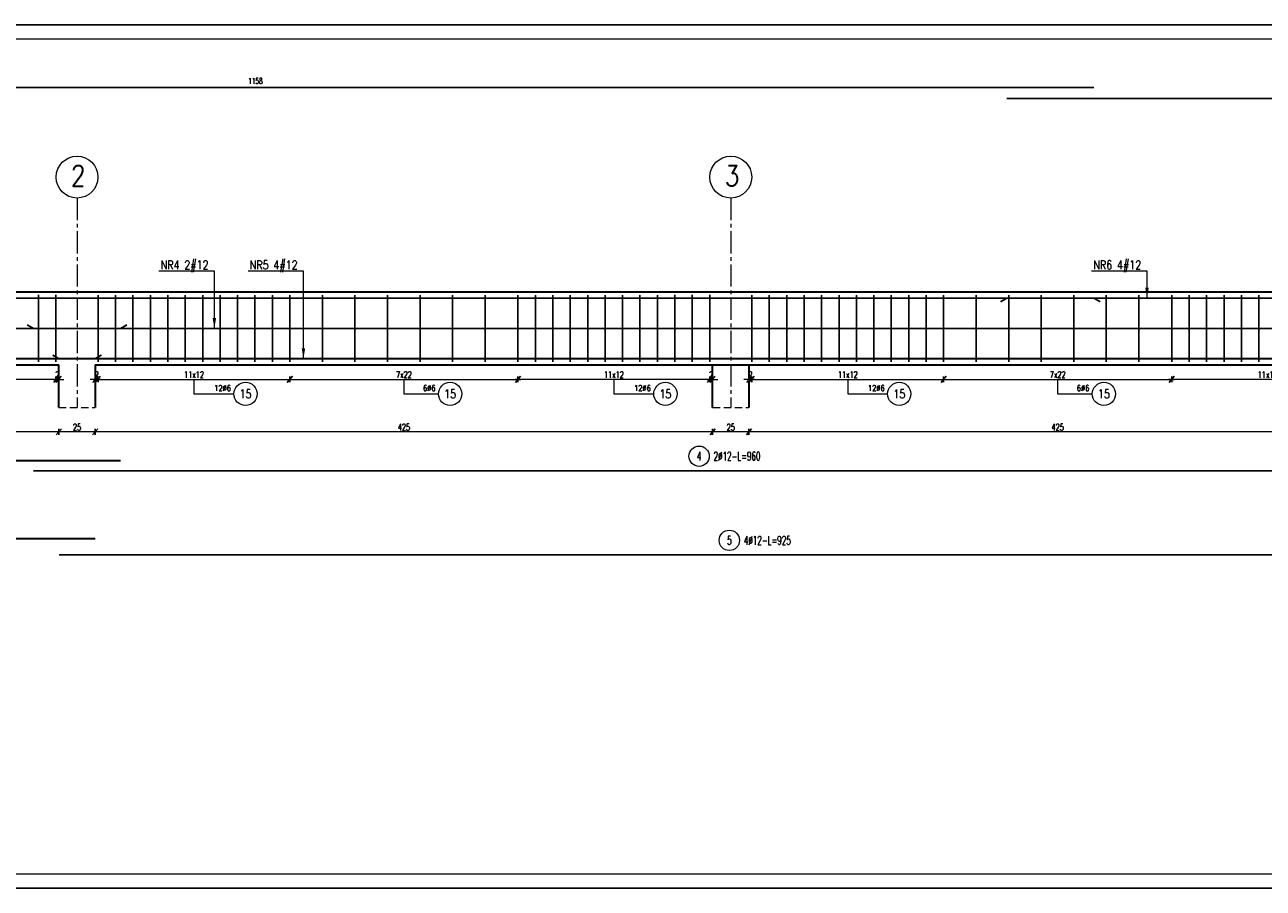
# Model space of a CAD drawing. Header units: centimetres. Extents: x 125945 to 146944, y 20629 to 31773.
# Tile 19 of 80: x 133120 to 133972, y 20629 to 21223. Entities that reach past the tile are written whole.
import ezdxf
from ezdxf.enums import TextEntityAlignment as Align

# ---------------------------------------------------------------- set-up
doc = ezdxf.new("R2010")
doc.units = ezdxf.units.CM
doc.linetypes.add('CENTER2', pattern=[28.575, 19.05, -3.175, 3.175, -3.175])
doc.linetypes.add('HIDDEN', pattern=[9.525, 6.35, -3.175])
for name, color, linetype, lineweight in [('e-cad_cienkie', 88, 'Continuous', 15), ('e-cad_opisy', 7, 'Continuous', 15), ('e-cad_osie', 172, 'CENTER2', 9), ('e-cad_ukryte', 1, 'HIDDEN', 15), ('e-cad_wymiary', 66, 'Continuous', 15), ('K-ŚCIANY KONSTRUKCYJNE', 16, 'Continuous', 35), ('K-ŻELBET', 204, 'Continuous', 35)]:
    doc.layers.add(name, color=color, linetype=linetype, lineweight=lineweight)
doc.layers.add('e-cad_prety_widok', color=3, linetype='Continuous')
doc.layers.add('e-cad_strzemiona', color=3, linetype='Continuous')
doc.styles.add('e-cad_1', font='simplex.shx', dxfattribs={"width": 0.6})
doc.styles.add('e-cad_2', font='simplex.shx', dxfattribs={"width": 0.8})
doc.styles.add('simpl', font='simplex.shx', dxfattribs={"width": 0.6})
doc.dimstyles.new('e-cad_1_20_[cm]', dxfattribs={"dimscale": 2, "dimtxt": 2.25, "dimasz": 1.75, "dimexe": 1, "dimexo": 0, "dimgap": 0.5, "dimtad": 1, "dimdec": 1, "dimrnd": 0.5, "dimdsep": 46, "dimtxsty": 'simpl', "dimblk": 'OBLIQUE', "dimcen": 0, "dimdle": 1, "dimclrd": 256, "dimclre": 256, "dimclrt": 256, "dimadec": 0, "dimazin": 0, "dimtfac": 1, "dimtdec": 1, "dimtix": 1, "dimtmove": 2, "dimatfit": 3, "dimldrblk": 'OBLIQUE', "dimfxl": 1, "dimfxlon": 1, "dimlwd": -1, "dimarcsym": 0})

# ---------------------------------------------------------------- blocks, each defined once
blk = doc.blocks.new('_Oblique')
at = {"color": 0, "linetype": 'ByBlock', "lineweight": -2}
blk.add_line((0.5, 0.6), (-0.5, -0.6), dxfattribs=at)
blk = doc.blocks.new('*D4135')
at = {"layer": 'Defpoints', "color": 0}
for p in [(133141.47, 20991.01), (133143.47, 20991.01), (133143.47, 20979.01)]:
    blk.add_point(p, dxfattribs=at)
at = {"layer": 'e-cad_wymiary', "lineweight": -2, "ltscale": 0.8}
for p, q in [((133141.47, 20981.01), (133141.47, 20977.01)), ((133143.47, 20981.01), (133143.47, 20977.01))]:
    blk.add_line(p, q, dxfattribs=at)
at = {"layer": 'e-cad_wymiary', "ltscale": 0.8}
for p, q in [((133141.47, 20979.01), (133137.97, 20979.01)), ((133139.47, 20979.01), (133145.47, 20979.01)), ((133143.47, 20979.01), (133146.97, 20979.01))]:
    blk.add_line(p, q, dxfattribs=at)
at = {"layer": 'e-cad_wymiary', "xscale": 3.5, "yscale": 3.5, "zscale": 3.5}
blk.add_blockref('_Oblique', (133141.47, 20979.01), dxfattribs=at)
at = {"layer": 'e-cad_wymiary', "xscale": 3.5, "yscale": 3.5, "zscale": 3.5, "rotation": 180}
blk.add_blockref('_Oblique', (133143.47, 20979.01), dxfattribs=at)
at = {"layer": 'e-cad_wymiary', "ltscale": 0.8, "insert": (133142.47, 20982.26), "char_height": 4.5, "attachment_point": 5, "style": 'simpl'}
blk.add_mtext('2', dxfattribs=at)
blk = doc.blocks.new('*D4136')
at = {"layer": 'Defpoints', "color": 0}
for p in [(133009.47, 20991.01), (133141.47, 20991.01), (133009.47, 20979.01)]:
    blk.add_point(p, dxfattribs=at)
at = {"layer": 'e-cad_wymiary', "lineweight": -2, "ltscale": 0.8}
for p, q in [((133009.47, 20981.01), (133009.47, 20977.01)), ((133141.47, 20981.01), (133141.47, 20977.01))]:
    blk.add_line(p, q, dxfattribs=at)
at = {"layer": 'e-cad_wymiary', "ltscale": 0.8}
blk.add_line((133143.47, 20979.01), (133007.47, 20979.01), dxfattribs=at)
at = {"layer": 'e-cad_wymiary', "xscale": 3.5, "yscale": 3.5, "zscale": 3.5, "rotation": 180}
blk.add_blockref('_Oblique', (133009.47, 20979.01), dxfattribs=at)
at = {"layer": 'e-cad_wymiary', "xscale": 3.5, "yscale": 3.5, "zscale": 3.5}
blk.add_blockref('_Oblique', (133141.47, 20979.01), dxfattribs=at)
at = {"layer": 'e-cad_wymiary', "ltscale": 0.8, "insert": (133075.47, 20982.26), "char_height": 4.5, "attachment_point": 5, "style": 'simpl'}
blk.add_mtext('11x12', dxfattribs=at)
blk = doc.blocks.new('*D4137')
at = {"layer": 'Defpoints', "color": 0}
for p in [(133168.47, 20991.01), (133170.47, 20991.01), (133168.47, 20979.01)]:
    blk.add_point(p, dxfattribs=at)
at = {"layer": 'e-cad_wymiary', "lineweight": -2, "ltscale": 0.8}
for p, q in [((133168.47, 20981.01), (133168.47, 20977.01)), ((133170.47, 20981.01), (133170.47, 20977.01))]:
    blk.add_line(p, q, dxfattribs=at)
at = {"layer": 'e-cad_wymiary', "ltscale": 0.8}
for p, q in [((133168.47, 20979.01), (133164.97, 20979.01)), ((133172.47, 20979.01), (133166.47, 20979.01)), ((133170.47, 20979.01), (133173.97, 20979.01))]:
    blk.add_line(p, q, dxfattribs=at)
at = {"layer": 'e-cad_wymiary', "xscale": 3.5, "yscale": 3.5, "zscale": 3.5}
blk.add_blockref('_Oblique', (133168.47, 20979.01), dxfattribs=at)
at = {"layer": 'e-cad_wymiary', "xscale": 3.5, "yscale": 3.5, "zscale": 3.5, "rotation": 180}
blk.add_blockref('_Oblique', (133170.47, 20979.01), dxfattribs=at)
at = {"layer": 'e-cad_wymiary', "ltscale": 0.8, "insert": (133169.47, 20982.26), "char_height": 4.5, "attachment_point": 5, "style": 'simpl'}
blk.add_mtext('2', dxfattribs=at)
blk = doc.blocks.new('*D4138')
at = {"layer": 'Defpoints', "color": 0}
for p in [(133170.47, 20991.01), (133302.47, 20991.01), (133302.47, 20979.01)]:
    blk.add_point(p, dxfattribs=at)
at = {"layer": 'e-cad_wymiary', "lineweight": -2, "ltscale": 0.8}
for p, q in [((133170.47, 20981.01), (133170.47, 20977.01)), ((133302.47, 20981.01), (133302.47, 20977.01))]:
    blk.add_line(p, q, dxfattribs=at)
at = {"layer": 'e-cad_wymiary', "ltscale": 0.8}
blk.add_line((133168.47, 20979.01), (133304.47, 20979.01), dxfattribs=at)
at = {"layer": 'e-cad_wymiary', "xscale": 3.5, "yscale": 3.5, "zscale": 3.5, "rotation": 180}
blk.add_blockref('_Oblique', (133170.47, 20979.01), dxfattribs=at)
at = {"layer": 'e-cad_wymiary', "xscale": 3.5, "yscale": 3.5, "zscale": 3.5}
blk.add_blockref('_Oblique', (133302.47, 20979.01), dxfattribs=at)
at = {"layer": 'e-cad_wymiary', "ltscale": 0.8, "insert": (133236.47, 20982.26), "char_height": 4.5, "attachment_point": 5, "style": 'simpl'}
blk.add_mtext('11x12', dxfattribs=at)
blk = doc.blocks.new('e-cad_ZelbetOpisNiezliczalny_1P')
at = {"layer": 'e-cad_cienkie'}
blk.add_circle((4, 0), 4, dxfattribs=at)
at = {"layer": 'e-cad_opisy', "ltscale": 0.04, "style": 'e-cad_1', "width": 0.8}
for tag, p in [('OPIS', (-1, 1)), ('UWAGI', (-1, -3))]:
    blk.add_attdef(tag, text='', height=2, dxfattribs=at).set_placement(p, align=Align.RIGHT)
blk.add_attdef('NR', text='', height=3, dxfattribs=at).set_placement((4, 0), align=Align.MIDDLE_CENTER)
blk = doc.blocks.new('*D4139')
at = {"layer": 'Defpoints', "color": 0}
for p in [(133302.47, 20991.01), (133459.47, 20991.01), (133459.47, 20979.01)]:
    blk.add_point(p, dxfattribs=at)
at = {"layer": 'e-cad_wymiary', "lineweight": -2, "ltscale": 0.8}
for p, q in [((133302.47, 20981.01), (133302.47, 20977.01)), ((133459.47, 20981.01), (133459.47, 20977.01))]:
    blk.add_line(p, q, dxfattribs=at)
at = {"layer": 'e-cad_wymiary', "ltscale": 0.8}
blk.add_line((133300.47, 20979.01), (133461.47, 20979.01), dxfattribs=at)
at = {"layer": 'e-cad_wymiary', "xscale": 3.5, "yscale": 3.5, "zscale": 3.5, "rotation": 180}
blk.add_blockref('_Oblique', (133302.47, 20979.01), dxfattribs=at)
at = {"layer": 'e-cad_wymiary', "xscale": 3.5, "yscale": 3.5, "zscale": 3.5}
blk.add_blockref('_Oblique', (133459.47, 20979.01), dxfattribs=at)
at = {"layer": 'e-cad_wymiary', "ltscale": 0.8, "insert": (133380.97, 20982.26), "char_height": 4.5, "attachment_point": 5, "style": 'simpl'}
blk.add_mtext('7x22', dxfattribs=at)
blk = doc.blocks.new('*D4140')
at = {"layer": 'Defpoints', "color": 0}
for p in [(133591.47, 20991.01), (133593.47, 20991.01), (133593.47, 20979.01)]:
    blk.add_point(p, dxfattribs=at)
at = {"layer": 'e-cad_wymiary', "lineweight": -2, "ltscale": 0.8}
for p, q in [((133591.47, 20981.01), (133591.47, 20977.01)), ((133593.47, 20981.01), (133593.47, 20977.01))]:
    blk.add_line(p, q, dxfattribs=at)
at = {"layer": 'e-cad_wymiary', "ltscale": 0.8}
for p, q in [((133591.47, 20979.01), (133587.97, 20979.01)), ((133589.47, 20979.01), (133595.47, 20979.01)), ((133593.47, 20979.01), (133596.97, 20979.01))]:
    blk.add_line(p, q, dxfattribs=at)
at = {"layer": 'e-cad_wymiary', "xscale": 3.5, "yscale": 3.5, "zscale": 3.5}
blk.add_blockref('_Oblique', (133591.47, 20979.01), dxfattribs=at)
at = {"layer": 'e-cad_wymiary', "xscale": 3.5, "yscale": 3.5, "zscale": 3.5, "rotation": 180}
blk.add_blockref('_Oblique', (133593.47, 20979.01), dxfattribs=at)
at = {"layer": 'e-cad_wymiary', "ltscale": 0.8, "insert": (133592.47, 20982.26), "char_height": 4.5, "attachment_point": 5, "style": 'simpl'}
blk.add_mtext('2', dxfattribs=at)
blk = doc.blocks.new('*D4141')
at = {"layer": 'Defpoints', "color": 0}
for p in [(133459.47, 20991.01), (133591.47, 20991.01), (133459.47, 20979.01)]:
    blk.add_point(p, dxfattribs=at)
at = {"layer": 'e-cad_wymiary', "lineweight": -2, "ltscale": 0.8}
for p, q in [((133459.47, 20981.01), (133459.47, 20977.01)), ((133591.47, 20981.01), (133591.47, 20977.01))]:
    blk.add_line(p, q, dxfattribs=at)
at = {"layer": 'e-cad_wymiary', "ltscale": 0.8}
blk.add_line((133593.47, 20979.01), (133457.47, 20979.01), dxfattribs=at)
at = {"layer": 'e-cad_wymiary', "xscale": 3.5, "yscale": 3.5, "zscale": 3.5, "rotation": 180}
blk.add_blockref('_Oblique', (133459.47, 20979.01), dxfattribs=at)
at = {"layer": 'e-cad_wymiary', "xscale": 3.5, "yscale": 3.5, "zscale": 3.5}
blk.add_blockref('_Oblique', (133591.47, 20979.01), dxfattribs=at)
at = {"layer": 'e-cad_wymiary', "ltscale": 0.8, "insert": (133525.47, 20982.26), "char_height": 4.5, "attachment_point": 5, "style": 'simpl'}
blk.add_mtext('11x12', dxfattribs=at)
blk = doc.blocks.new('*D4142')
at = {"layer": 'Defpoints', "color": 0}
for p in [(133618.47, 20991.01), (133620.47, 20991.01), (133618.47, 20979.01)]:
    blk.add_point(p, dxfattribs=at)
at = {"layer": 'e-cad_wymiary', "lineweight": -2, "ltscale": 0.8}
for p, q in [((133618.47, 20981.01), (133618.47, 20977.01)), ((133620.47, 20981.01), (133620.47, 20977.01))]:
    blk.add_line(p, q, dxfattribs=at)
at = {"layer": 'e-cad_wymiary', "ltscale": 0.8}
for p, q in [((133618.47, 20979.01), (133614.97, 20979.01)), ((133622.47, 20979.01), (133616.47, 20979.01)), ((133620.47, 20979.01), (133623.97, 20979.01))]:
    blk.add_line(p, q, dxfattribs=at)
at = {"layer": 'e-cad_wymiary', "xscale": 3.5, "yscale": 3.5, "zscale": 3.5}
blk.add_blockref('_Oblique', (133618.47, 20979.01), dxfattribs=at)
at = {"layer": 'e-cad_wymiary', "xscale": 3.5, "yscale": 3.5, "zscale": 3.5, "rotation": 180}
blk.add_blockref('_Oblique', (133620.47, 20979.01), dxfattribs=at)
at = {"layer": 'e-cad_wymiary', "ltscale": 0.8, "insert": (133619.47, 20982.26), "char_height": 4.5, "attachment_point": 5, "style": 'simpl'}
blk.add_mtext('2', dxfattribs=at)
blk = doc.blocks.new('*D4143')
at = {"layer": 'Defpoints', "color": 0}
for p in [(133620.47, 20991.01), (133752.47, 20991.01), (133752.47, 20979.01)]:
    blk.add_point(p, dxfattribs=at)
at = {"layer": 'e-cad_wymiary', "lineweight": -2, "ltscale": 0.8}
for p, q in [((133620.47, 20981.01), (133620.47, 20977.01)), ((133752.47, 20981.01), (133752.47, 20977.01))]:
    blk.add_line(p, q, dxfattribs=at)
at = {"layer": 'e-cad_wymiary', "ltscale": 0.8}
blk.add_line((133618.47, 20979.01), (133754.47, 20979.01), dxfattribs=at)
at = {"layer": 'e-cad_wymiary', "xscale": 3.5, "yscale": 3.5, "zscale": 3.5, "rotation": 180}
blk.add_blockref('_Oblique', (133620.47, 20979.01), dxfattribs=at)
at = {"layer": 'e-cad_wymiary', "xscale": 3.5, "yscale": 3.5, "zscale": 3.5}
blk.add_blockref('_Oblique', (133752.47, 20979.01), dxfattribs=at)
at = {"layer": 'e-cad_wymiary', "ltscale": 0.8, "insert": (133686.47, 20982.26), "char_height": 4.5, "attachment_point": 5, "style": 'simpl'}
blk.add_mtext('11x12', dxfattribs=at)
blk = doc.blocks.new('*D4144')
at = {"layer": 'Defpoints', "color": 0}
for p in [(133752.47, 20991.01), (133909.47, 20991.01), (133909.47, 20979.01)]:
    blk.add_point(p, dxfattribs=at)
at = {"layer": 'e-cad_wymiary', "lineweight": -2, "ltscale": 0.8}
for p, q in [((133752.47, 20981.01), (133752.47, 20977.01)), ((133909.47, 20981.01), (133909.47, 20977.01))]:
    blk.add_line(p, q, dxfattribs=at)
at = {"layer": 'e-cad_wymiary', "ltscale": 0.8}
blk.add_line((133750.47, 20979.01), (133911.47, 20979.01), dxfattribs=at)
at = {"layer": 'e-cad_wymiary', "xscale": 3.5, "yscale": 3.5, "zscale": 3.5, "rotation": 180}
blk.add_blockref('_Oblique', (133752.47, 20979.01), dxfattribs=at)
at = {"layer": 'e-cad_wymiary', "xscale": 3.5, "yscale": 3.5, "zscale": 3.5}
blk.add_blockref('_Oblique', (133909.47, 20979.01), dxfattribs=at)
at = {"layer": 'e-cad_wymiary', "ltscale": 0.8, "insert": (133830.97, 20982.26), "char_height": 4.5, "attachment_point": 5, "style": 'simpl'}
blk.add_mtext('7x22', dxfattribs=at)
blk = doc.blocks.new('*D4146')
at = {"layer": 'Defpoints', "color": 0}
for p in [(133909.47, 20991.01), (134041.47, 20991.01), (133909.47, 20979.01)]:
    blk.add_point(p, dxfattribs=at)
at = {"layer": 'e-cad_wymiary', "lineweight": -2, "ltscale": 0.8}
for p, q in [((133909.47, 20981.01), (133909.47, 20977.01)), ((134041.47, 20981.01), (134041.47, 20977.01))]:
    blk.add_line(p, q, dxfattribs=at)
at = {"layer": 'e-cad_wymiary', "ltscale": 0.8}
blk.add_line((134043.47, 20979.01), (133907.47, 20979.01), dxfattribs=at)
at = {"layer": 'e-cad_wymiary', "xscale": 3.5, "yscale": 3.5, "zscale": 3.5, "rotation": 180}
blk.add_blockref('_Oblique', (133909.47, 20979.01), dxfattribs=at)
at = {"layer": 'e-cad_wymiary', "xscale": 3.5, "yscale": 3.5, "zscale": 3.5}
blk.add_blockref('_Oblique', (134041.47, 20979.01), dxfattribs=at)
at = {"layer": 'e-cad_wymiary', "ltscale": 0.8, "insert": (133975.47, 20982.26), "char_height": 4.5, "attachment_point": 5, "style": 'simpl'}
blk.add_mtext('11x12', dxfattribs=at)
blk = doc.blocks.new('e-cad_ZelbetOpis_7')
blk.add_circle((5, 5), 3.5)
at = {"layer": 'e-cad_opisy', "style": 'e-cad_1', "width": 0.6}
blk.add_attdef('NR', text='', height=3, dxfattribs=at).set_placement((5, 3.5), align=Align.CENTER)
for tag, p in [('OPIS_1', (10, 3.5)), ('UWAGI', (10, -6))]:
    blk.add_attdef(tag, p, '', height=3, dxfattribs=at)
at = {"layer": 'e-cad_opisy', "style": 'e-cad_1', "width": 0.6, "flags": 1}
for tag, p in [('SREDNICA', (25, 8)), ('SZT', (25, 7)), ('GATUNEK_STALI', (25, 6.5)), ('OPIS_2', (25, 5.5)), ('DLUGOSC', (25, 7.5)), ('KLASA_STALI', (25, 6)), ('A', (30, 6.5)), ('C', (30, 5.5)), ('KOD', (30, 8)), ('HAK_1', (30, 7.5)), ('HAK_2', (30, 7)), ('B', (30, 6)), ('D', (30, 5)), ('E', (30, 4.5)), ('F', (30, 4)), ('R', (30, 3.5)), ('HAK_1_DLUGOSC', (30, 3)), ('HAK_2_DLUGOSC', (30, 2.5)), ('KIERUNEK', (30, 2))]:
    blk.add_attdef(tag, p, '', height=0.3, dxfattribs=at)
blk = doc.blocks.new('*D4178')
at = {"layer": 'Defpoints', "color": 0}
for p in [(133618.47, 20959.72), (134043.47, 20959.72), (133618.47, 20942.89)]:
    blk.add_point(p, dxfattribs=at)
at = {"layer": 'e-cad_wymiary', "ltscale": 0.8}
blk.add_line((134045.47, 20942.89), (133616.47, 20942.89), dxfattribs=at)
at = {"layer": 'e-cad_wymiary', "lineweight": -2, "ltscale": 0.8}
for p, q in [((133618.47, 20944.89), (133618.47, 20940.89)), ((134043.47, 20944.89), (134043.47, 20940.89))]:
    blk.add_line(p, q, dxfattribs=at)
at = {"layer": 'e-cad_wymiary', "xscale": 3.5, "yscale": 3.5, "zscale": 3.5, "rotation": 180}
blk.add_blockref('_Oblique', (133618.47, 20942.89), dxfattribs=at)
at = {"layer": 'e-cad_wymiary', "xscale": 3.5, "yscale": 3.5, "zscale": 3.5}
blk.add_blockref('_Oblique', (134043.47, 20942.89), dxfattribs=at)
at = {"layer": 'e-cad_wymiary', "ltscale": 0.8, "insert": (133830.97, 20946.14), "char_height": 4.5, "attachment_point": 5, "style": 'simpl'}
blk.add_mtext('425', dxfattribs=at)
blk = doc.blocks.new('*D4179')
at = {"layer": 'Defpoints', "color": 0}
for p in [(133593.47, 20959.72), (133618.47, 20959.72), (133593.47, 20942.89)]:
    blk.add_point(p, dxfattribs=at)
at = {"layer": 'e-cad_wymiary', "ltscale": 0.8}
blk.add_line((133620.47, 20942.89), (133591.47, 20942.89), dxfattribs=at)
at = {"layer": 'e-cad_wymiary', "lineweight": -2, "ltscale": 0.8}
for p, q in [((133593.47, 20944.89), (133593.47, 20940.89)), ((133618.47, 20944.89), (133618.47, 20940.89))]:
    blk.add_line(p, q, dxfattribs=at)
at = {"layer": 'e-cad_wymiary', "xscale": 3.5, "yscale": 3.5, "zscale": 3.5, "rotation": 180}
blk.add_blockref('_Oblique', (133593.47, 20942.89), dxfattribs=at)
at = {"layer": 'e-cad_wymiary', "xscale": 3.5, "yscale": 3.5, "zscale": 3.5}
blk.add_blockref('_Oblique', (133618.47, 20942.89), dxfattribs=at)
at = {"layer": 'e-cad_wymiary', "ltscale": 0.8, "insert": (133605.97, 20946.14), "char_height": 4.5, "attachment_point": 5, "style": 'simpl'}
blk.add_mtext('25', dxfattribs=at)
blk = doc.blocks.new('*D4180')
at = {"layer": 'Defpoints', "color": 0}
for p in [(133168.47, 20959.72), (133593.47, 20959.72), (133168.47, 20942.89)]:
    blk.add_point(p, dxfattribs=at)
at = {"layer": 'e-cad_wymiary', "ltscale": 0.8}
blk.add_line((133595.47, 20942.89), (133166.47, 20942.89), dxfattribs=at)
at = {"layer": 'e-cad_wymiary', "lineweight": -2, "ltscale": 0.8}
for p, q in [((133168.47, 20944.89), (133168.47, 20940.89)), ((133593.47, 20944.89), (133593.47, 20940.89))]:
    blk.add_line(p, q, dxfattribs=at)
at = {"layer": 'e-cad_wymiary', "xscale": 3.5, "yscale": 3.5, "zscale": 3.5, "rotation": 180}
blk.add_blockref('_Oblique', (133168.47, 20942.89), dxfattribs=at)
at = {"layer": 'e-cad_wymiary', "xscale": 3.5, "yscale": 3.5, "zscale": 3.5}
blk.add_blockref('_Oblique', (133593.47, 20942.89), dxfattribs=at)
at = {"layer": 'e-cad_wymiary', "ltscale": 0.8, "insert": (133380.97, 20946.14), "char_height": 4.5, "attachment_point": 5, "style": 'simpl'}
blk.add_mtext('425', dxfattribs=at)
blk = doc.blocks.new('*D4181')
at = {"layer": 'Defpoints', "color": 0}
for p in [(133143.47, 20959.72), (133168.47, 20959.72), (133143.47, 20942.89)]:
    blk.add_point(p, dxfattribs=at)
at = {"layer": 'e-cad_wymiary', "ltscale": 0.8}
blk.add_line((133170.47, 20942.89), (133141.47, 20942.89), dxfattribs=at)
at = {"layer": 'e-cad_wymiary', "lineweight": -2, "ltscale": 0.8}
for p, q in [((133143.47, 20944.89), (133143.47, 20940.89)), ((133168.47, 20944.89), (133168.47, 20940.89))]:
    blk.add_line(p, q, dxfattribs=at)
at = {"layer": 'e-cad_wymiary', "xscale": 3.5, "yscale": 3.5, "zscale": 3.5, "rotation": 180}
blk.add_blockref('_Oblique', (133143.47, 20942.89), dxfattribs=at)
at = {"layer": 'e-cad_wymiary', "xscale": 3.5, "yscale": 3.5, "zscale": 3.5}
blk.add_blockref('_Oblique', (133168.47, 20942.89), dxfattribs=at)
at = {"layer": 'e-cad_wymiary', "ltscale": 0.8, "insert": (133155.97, 20946.14), "char_height": 4.5, "attachment_point": 5, "style": 'simpl'}
blk.add_mtext('25', dxfattribs=at)
blk = doc.blocks.new('*D4182')
at = {"layer": 'Defpoints', "color": 0}
for p in [(132718.47, 20959.72), (133143.47, 20959.72), (132718.47, 20942.89)]:
    blk.add_point(p, dxfattribs=at)
at = {"layer": 'e-cad_wymiary', "ltscale": 0.8}
blk.add_line((133145.47, 20942.89), (132716.47, 20942.89), dxfattribs=at)
at = {"layer": 'e-cad_wymiary', "lineweight": -2, "ltscale": 0.8}
for p, q in [((132718.47, 20944.89), (132718.47, 20940.89)), ((133143.47, 20944.89), (133143.47, 20940.89))]:
    blk.add_line(p, q, dxfattribs=at)
at = {"layer": 'e-cad_wymiary', "xscale": 3.5, "yscale": 3.5, "zscale": 3.5, "rotation": 180}
blk.add_blockref('_Oblique', (132718.47, 20942.89), dxfattribs=at)
at = {"layer": 'e-cad_wymiary', "xscale": 3.5, "yscale": 3.5, "zscale": 3.5}
blk.add_blockref('_Oblique', (133143.47, 20942.89), dxfattribs=at)
at = {"layer": 'e-cad_wymiary', "ltscale": 0.8, "insert": (132930.97, 20946.14), "char_height": 4.5, "attachment_point": 5, "style": 'simpl'}
blk.add_mtext('425', dxfattribs=at)

msp = doc.modelspace()

# ---------------------------------------------------------------- linework, layer by layer
at = {"layer": 'Defpoints'}
msp.add_lwpolyline([(132588.6, 20628.94), (136328.6, 20628.94), (136328.6, 21222.94), (132588.6, 21222.94)], close=True, dxfattribs=at)
at = {"layer": 'e-cad_cienkie', "ltscale": 1.2}
for p, q in [((133250.49, 21053.4), (133212.37, 21053.4)), ((133250.49, 21014.03), (133250.49, 21053.4)), ((133311.81, 21053.4), (133273.7, 21053.4)), ((133311.81, 20993.25), (133311.81, 21053.4)), ((133892.48, 21053.4), (133854.36, 21053.4)), ((133892.48, 21034.87), (133892.48, 21053.4))]:
    msp.add_line(p, q, dxfattribs=at)
at = {"layer": 'e-cad_cienkie'}
msp.add_lwpolyline([(132648.6, 20638.94), (136318.6, 20638.94), (136318.6, 21212.94), (132648.6, 21212.94)], close=True, dxfattribs=at)
at = {"layer": 'e-cad_cienkie', "ltscale": 0.8}
for points in [[(133795.97, 21034.87, 1.2, 1.2, 0), (133791.64, 21032.37, 0, 0, 0)], [(133855.97, 21034.87, 1.2, 1.2, 0), (133860.3, 21032.37, 0, 0, 0)], [(133125.97, 21014.03, 1.2, 1.2, 0), (133121.64, 21016.53, 0, 0, 0)], [(133185.97, 21014.03, 1.2, 1.2, 0), (133190.3, 21016.53, 0, 0, 0)], [(133143.47, 20993.25, 1.2, 1.2, 0), (133139.14, 20995.75, 0, 0, 0)], [(133168.47, 20993.25, 1.2, 1.2, 0), (133172.8, 20995.75, 0, 0, 0)]]:
    msp.add_lwpolyline(points, format="xyseb", dxfattribs=at)
for points in [[(133236.47, 20969.01), (133263.95, 20969.01)], [(133380.97, 20969.01), (133404.8, 20969.01)], [(133525.47, 20969.01), (133552.95, 20969.01)], [(133686.47, 20969.01), (133713.95, 20969.01)], [(133830.97, 20969.01), (133854.8, 20969.01)]]:
    msp.add_lwpolyline(points, dxfattribs=at)
at = {"layer": 'e-cad_cienkie', "lineweight": -2, "ltscale": 1.2}
for points in [[(133893.68, 21042.07), (133892.48, 21034.87), (133891.28, 21042.07)], [(133251.69, 21021.23), (133250.49, 21014.03), (133249.29, 21021.23)], [(133313.01, 21000.45), (133311.81, 20993.25), (133310.61, 21000.45)]]:
    msp.add_solid(points, dxfattribs=at)
at = {"layer": 'e-cad_opisy'}
for centre in [(133155.97, 21118.14), (133605.97, 21118.14)]:
    msp.add_circle(centre, 14.4, dxfattribs=at)
at = {"layer": 'e-cad_osie', "ltscale": 0.8}
for p, q in [((133155.97, 21103.74), (133155.97, 20959.72)), ((133605.97, 21103.74), (133605.97, 20959.72))]:
    msp.add_line(p, q, dxfattribs=at)
at = {"layer": 'e-cad_prety_widok', "ltscale": 2}
for points in [[(132698.47, 21138.11, 1.2, 1.2, 0), (132698.47, 21176.71, 1.2, 1.2, -0.414214), (132701.47, 21179.71, 1.2, 1.2, 0), (133855.97, 21179.71, 0, 0, 0)], [(132698.47, 20993.27, 1.2, 1.2, 0), (132698.47, 21031.87, 1.2, 1.2, -0.414214), (132701.47, 21034.87, 1.2, 1.2, 0), (133855.97, 21034.87, 0, 0, 0)], [(132698.47, 21014.03, 1.2, 1.2, 0), (133185.97, 21014.03, 0, 0, 0)], [(133125.97, 21014.03, 1.2, 1.2, 0), (134085.97, 21014.03, 0, 0, 0)], [(132698.47, 20993.25, 1.2, 1.2, 0), (133168.47, 20993.25, 0, 0, 0)], [(133143.47, 20993.25, 1.2, 1.2, 0), (134068.47, 20993.25, 0, 0, 0)], [(132698.47, 20923.09, 1.2, 1.2, 0), (133185.97, 20923.09, 0, 0, 0)], [(133125.97, 20916.15, 1.2, 1.2, 0), (134085.97, 20916.15, 0, 0, 0)], [(132698.47, 20869.42, 1.2, 1.2, 0), (133168.47, 20869.42, 0, 0, 0)], [(133143.47, 20858.25, 1.2, 1.2, 0), (134068.47, 20858.25, 0, 0, 0)]]:
    msp.add_lwpolyline(points, format="xyseb", dxfattribs=at)
at = {"layer": 'e-cad_prety_widok', "ltscale": 0.8}
for points in [[(133795.97, 21172.31, 1.2, 1.2, 0), (134760.97, 21172.31, 0, 0, 0)], [(133795.97, 21034.87, 1.2, 1.2, 0), (134760.97, 21034.87, 0, 0, 0)]]:
    msp.add_lwpolyline(points, format="xyseb", dxfattribs=at)
at = {"layer": 'e-cad_strzemiona', "ltscale": 0.8}
for points in [[(133129.47, 20991.01), (133129.47, 21037.05)], [(133141.47, 20991.01), (133141.47, 21037.05)], [(133170.47, 20991.01), (133170.47, 21037.01)], [(133182.47, 20991.01), (133182.47, 21037.01)], [(133194.47, 20991.01), (133194.47, 21037.01)], [(133206.47, 20991.01), (133206.47, 21037.01)], [(133218.47, 20991.01), (133218.47, 21037.01)], [(133230.47, 20991.01), (133230.47, 21037.01)], [(133242.47, 20991.01), (133242.47, 21037.02)], [(133254.47, 20991.01), (133254.47, 21037.02)], [(133266.47, 20991.01), (133266.47, 21037.02)], [(133278.47, 20991.01), (133278.47, 21037.02)], [(133290.47, 20991.01), (133290.47, 21037.02)], [(133302.47, 20991.01), (133302.47, 21037.02)], [(133324.87, 20991.01), (133324.87, 21037.02)], [(133347.27, 20991.01), (133347.27, 21037.03)], [(133369.67, 20991.01), (133369.67, 21037.03)], [(133392.07, 20991.01), (133392.07, 21037.03)], [(133414.47, 20991.01), (133414.47, 21037.03)], [(133436.87, 20991.01), (133436.87, 21037.03)], [(133459.47, 20991.01), (133459.47, 21037.04)], [(133471.47, 20991.01), (133471.47, 21037.04)], [(133483.47, 20991.01), (133483.47, 21037.04)], [(133495.47, 20991.01), (133495.47, 21037.04)], [(133507.47, 20991.01), (133507.47, 21037.04)], [(133519.47, 20991.01), (133519.47, 21037.04)], [(133531.47, 20991.01), (133531.47, 21037.04)], [(133543.47, 20991.01), (133543.47, 21037.04)], [(133555.47, 20991.01), (133555.47, 21037.04)], [(133567.47, 20991.01), (133567.47, 21037.05)], [(133579.47, 20991.01), (133579.47, 21037.05)], [(133591.47, 20991.01), (133591.47, 21037.05)], [(133620.47, 20991.01), (133620.47, 21037.01)], [(133632.47, 20991.01), (133632.47, 21037.01)], [(133644.47, 20991.01), (133644.47, 21037.01)], [(133656.47, 20991.01), (133656.47, 21037.01)], [(133668.47, 20991.01), (133668.47, 21037.01)], [(133680.47, 20991.01), (133680.47, 21037.01)], [(133692.47, 20991.01), (133692.47, 21037.02)], [(133704.47, 20991.01), (133704.47, 21037.02)], [(133716.47, 20991.01), (133716.47, 21037.02)], [(133728.47, 20991.01), (133728.47, 21037.02)], [(133740.47, 20991.01), (133740.47, 21037.02)], [(133752.47, 20991.01), (133752.47, 21037.02)], [(133774.87, 20991.01), (133774.87, 21037.02)], [(133797.27, 20991.01), (133797.27, 21037.03)], [(133819.67, 20991.01), (133819.67, 21037.03)], [(133842.07, 20991.01), (133842.07, 21037.03)], [(133864.47, 20991.01), (133864.47, 21037.03)], [(133886.87, 20991.01), (133886.87, 21037.03)], [(133909.47, 20991.01), (133909.47, 21037.04)], [(133921.47, 20991.01), (133921.47, 21037.04)], [(133933.47, 20991.01), (133933.47, 21037.04)], [(133945.47, 20991.01), (133945.47, 21037.04)], [(133957.47, 20991.01), (133957.47, 21037.04)], [(133969.47, 20991.01), (133969.47, 21037.04)]]:
    msp.add_lwpolyline(points, dxfattribs=at)
at = {"layer": 'e-cad_ukryte', "ltscale": 0.8}
for p, q in [((133143.47, 20959.72), (133168.47, 20959.72)), ((133593.47, 20959.72), (133618.47, 20959.72))]:
    msp.add_line(p, q, dxfattribs=at)
at = {"layer": 'K-ŚCIANY KONSTRUKCYJNE', "ltscale": 0.8}
for p, q in [((133593.47, 20959.72), (133593.47, 20989.05)), ((133618.47, 20989.05), (133618.47, 20959.72))]:
    msp.add_line(p, q, dxfattribs=at)
at = {"layer": 'K-ŻELBET', "ltscale": 0.8}
for p, q in [((133143.47, 20959.72), (133143.47, 20989.05)), ((133168.47, 20989.05), (133168.47, 20959.72))]:
    msp.add_line(p, q, dxfattribs=at)
for points in [[(135963.47, 21039.05), (132693.46, 21039.05), (132693.47, 20989.05), (133143.47, 20989.05)], [(133168.47, 20989.05), (135963.47, 20989.05)]]:
    msp.add_lwpolyline(points, dxfattribs=at)

# ---------------------------------------------------------------- block references
at = {"layer": 'e-cad_opisy', "ltscale": 0.8, "xscale": 2, "yscale": 2, "zscale": 2}
for p, values in [((133263.95, 20969.01), {'OPIS': '12%%c6', 'NR': '15'}), ((133404.8, 20969.01), {'OPIS': '6%%c6', 'NR': '15'}), ((133552.95, 20969.01), {'OPIS': '12%%c6', 'NR': '15'}), ((133713.95, 20969.01), {'OPIS': '12%%c6', 'NR': '15'}), ((133854.8, 20969.01), {'OPIS': '6%%c6', 'NR': '15'})]:
    msp.add_blockref('e-cad_ZelbetOpisNiezliczalny_1P', p, dxfattribs=at).add_auto_attribs(values)
at = {"layer": 'e-cad_opisy', "ltscale": 0.8}
ref = msp.add_blockref('e-cad_ZelbetOpis_7', (133574.16, 20916.15), dxfattribs=dict(at, xscale=2, yscale=2, zscale=2))
ref.add_attrib('OPIS_1', '2%%c12-L=960', (133594.16, 20923.15), dxfattribs={"height": 6, "style": 'e-cad_1', "width": 0.6})
ref.add_attrib('NR', '4', dxfattribs={"height": 6, "style": 'e-cad_1', "width": 0.6}).set_placement((133584.16, 20923.15), align=Align.CENTER)
ref = msp.add_blockref('e-cad_ZelbetOpis_7', (133594.98, 20858.25), dxfattribs=dict(at, xscale=2, yscale=2, zscale=2))
ref.add_attrib('OPIS_1', '4%%c12-L=925', (133614.98, 20865.25), dxfattribs={"height": 6, "style": 'e-cad_1', "width": 0.6})
ref.add_attrib('NR', '5', dxfattribs={"height": 6, "style": 'e-cad_1', "width": 0.6}).set_placement((133604.98, 20865.25), align=Align.CENTER)

# ---------------------------------------------------------------- texts
at = {"layer": 'e-cad_opisy', "ltscale": 0.8, "style": 'e-cad_1', "width": 0.6}
msp.add_text('1158', height=4, dxfattribs=at).set_placement((133278.72, 21184.31), align=Align.MIDDLE_CENTER)
at = {"layer": 'e-cad_opisy', "ltscale": 2, "style": 'e-cad_2', "width": 0.8}
for s, p in [('2', (133151.9, 21111.85)), ('3', (133601.9, 21111.85))]:
    msp.add_text(s, height=14.4, dxfattribs=at).set_placement(p)
at = {"layer": 'e-cad_opisy', "ltscale": 1.2, "style": 'e-cad_1', "width": 0.8}
for s, p in [('NR4 2#12', (133213.56, 21054.71)), ('NR5 4#12', (133274.89, 21054.71)), ('NR6 4#12', (133855.55, 21054.71))]:
    msp.add_text(s, height=6, dxfattribs=at).set_placement(p)

# ---------------------------------------------------------------- dimensions: what is measured, and where the dimension line sits
at = {"layer": 'e-cad_wymiary', "ltscale": 0.8}
for p1, p2, distance, text, picture, middle in [((133141.47, 20991.01), (133009.47, 20991.01), 12, '11x12', '*D4136', (133075.47, 20982.26)), ((133170.47, 20991.01), (133302.47, 20991.01), -12, '11x12', '*D4138', (133236.47, 20982.26)), ((133302.47, 20991.01), (133459.47, 20991.01), -12, '7x22', '*D4139', (133380.97, 20982.26)), ((133591.47, 20991.01), (133459.47, 20991.01), 12, '11x12', '*D4141', (133525.47, 20982.26)), ((133620.47, 20991.01), (133752.47, 20991.01), -12, '11x12', '*D4143', (133686.47, 20982.26)), ((133752.47, 20991.01), (133909.47, 20991.01), -12, '7x22', '*D4144', (133830.97, 20982.26)), ((134041.47, 20991.01), (133909.47, 20991.01), 12, '11x12', '*D4146', (133975.47, 20982.26))]:
    dim = msp.add_aligned_dim(p1=p1, p2=p2, distance=distance, text=text, dimstyle='e-cad_1_20_[cm]', dxfattribs=at)
    dim.commit()
    dim.dimension.update_dxf_attribs({"geometry": picture, "text_midpoint": middle})
for p1, p2, distance, picture, middle in [((133141.47, 20991.01), (133143.47, 20991.01), -12, '*D4135', (133142.47, 20982.26)), ((133170.47, 20991.01), (133168.47, 20991.01), 12, '*D4137', (133169.47, 20982.26)), ((133591.47, 20991.01), (133593.47, 20991.01), -12, '*D4140', (133592.47, 20982.26)), ((133620.47, 20991.01), (133618.47, 20991.01), 12, '*D4142', (133619.47, 20982.26))]:
    dim = msp.add_aligned_dim(p1=p1, p2=p2, distance=distance, dimstyle='e-cad_1_20_[cm]', dxfattribs=at)
    dim.commit()
    dim.dimension.update_dxf_attribs({"geometry": picture, "text_midpoint": middle})
for base, p1, p2, picture, middle in [((132718.47, 20942.89), (133143.47, 20959.72), (132718.47, 20959.72), '*D4182', (132930.97, 20946.14)), ((133143.47, 20942.89), (133168.47, 20959.72), (133143.47, 20959.72), '*D4181', (133155.97, 20946.14)), ((133168.47, 20942.89), (133593.47, 20959.72), (133168.47, 20959.72), '*D4180', (133380.97, 20946.14)), ((133593.47, 20942.89), (133618.47, 20959.72), (133593.47, 20959.72), '*D4179', (133605.97, 20946.14)), ((133618.47, 20942.89), (134043.47, 20959.72), (133618.47, 20959.72), '*D4178', (133830.97, 20946.14))]:
    dim = msp.add_linear_dim(base=base, p1=p1, p2=p2, dimstyle='e-cad_1_20_[cm]', dxfattribs=at)
    dim.commit()
    dim.dimension.update_dxf_attribs({"geometry": picture, "text_midpoint": middle})

# ---------------------------------------------------------------- leaders
at = {"layer": 'e-cad_cienkie', "ltscale": 0.8}
for points in [[(133236.47, 20979.01), (133236.47, 20969.01)], [(133380.97, 20979.01), (133380.97, 20969.01)], [(133525.47, 20979.01), (133525.47, 20969.01)], [(133686.47, 20979.01), (133686.47, 20969.01)], [(133830.97, 20979.01), (133830.97, 20969.01)]]:
    msp.add_leader(points, dimstyle='e-cad_1_20_[cm]', override={"dimldrblk": 'None'}, dxfattribs=at)

doc.saveas('drawing.dxf')
